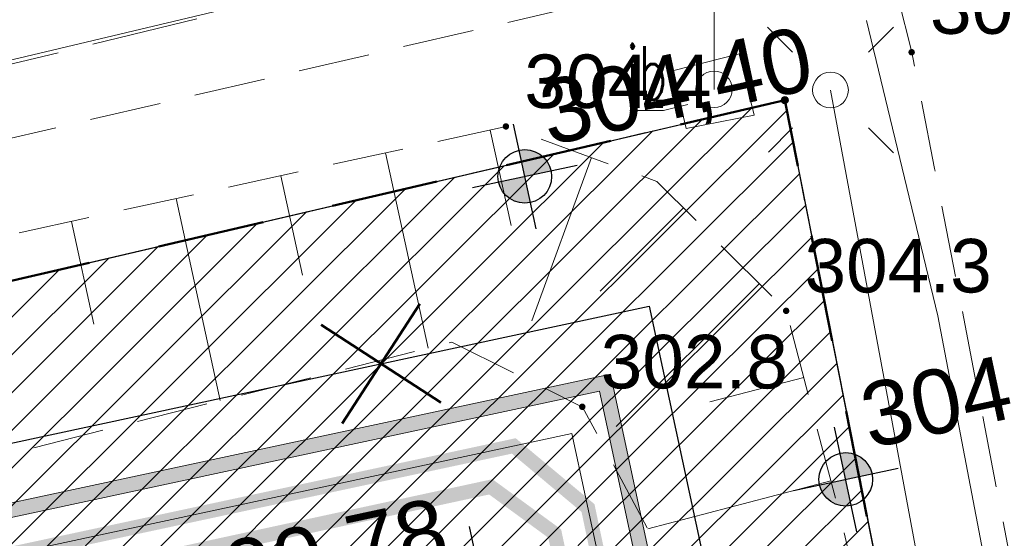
# Model space of a CAD drawing. Header units: metres. Extents: x 6567600 to 13135881, y 5574237 to 11149086.
# Tile 112 of 120: x 6567911 to 6567925, y 5574563 to 5574570. Entities that reach past the tile are written whole.
import ezdxf
from ezdxf.enums import TextEntityAlignment as Align

# ---------------------------------------------------------------- set-up
doc = ezdxf.new("R2010")
doc.units = ezdxf.units.M
for name, pattern in [('zzzxref_260316$0$_MDCP$0$L_0_03', [1, 0.5, -0.5]), ('zzzxref_260316$0$_MDCP$0$L_0_04', [1.5, 1, -0.5]), ('zzzxref_260316$0$_MDCP$1$L_0_06', [2, 1.5, -0.5]), ('zzzxref_260316$0$PR1183 Chorzów Metalowców V09_TT$0$Kropki przerywana 1', [2.5, 1.5, -1])]:
    doc.linetypes.add(name, pattern=pattern)
for name, color, linetype, lineweight in [('SEL_sieci_kable_SN', 10, 'SEL_SN', 50), ('zzzxref_260316$0$_MDCP$0$EGB_DzialkaEwidencyjna', 7, 'Continuous', 18), ('zzzxref_260316$0$_MDCP$0$EGB_Klasouzytek', 92, 'Continuous', 18), ('zzzxref_260316$0$_MDCP$0$EGB_KonturUzytkuGruntowego', 92, 'Continuous', 18), ('zzzxref_260316$0$_MDCP$0$EGB_PunktGraniczny', 7, 'Continuous', 18), ('zzzxref_260316$0$_MDCP$0$GES_InneUrzadzeniaTowarzyszace_P', 7, 'Continuous', 18), ('zzzxref_260316$0$_MDCP$0$GES_PrzewodElektroenergetyczny', 1, 'Continuous', 18), ('zzzxref_260316$0$_MDCP$0$GES_PrzewodKanalizacyjny_Projektowany', 7, 'Continuous', 18), ('zzzxref_260316$0$_MDCP$0$GES_UrzadzeniaSiecElektroenergetyczna_P', 7, 'Continuous', 18), ('zzzxref_260316$0$_MDCP$0$KR_ObiektKarto', 7, 'Continuous', 18), ('zzzxref_260316$0$_MDCP$0$OT_Budowle', 7, 'Continuous', 18), ('zzzxref_260316$0$_MDCP$0$OT_Komunikacja', 7, 'Continuous', 18), ('zzzxref_260316$0$_MDCP$0$OT_Skarpa', 7, 'Continuous', 18), ('zzzxref_260316$0$_MDCP$0$OTRN', 7, 'Continuous', 13), ('zzzxref_260316$0$_MDCP$0$OTRS', 7, 'Continuous', 13), ('zzzxref_260316$0$_MDCP$0$OTRS_O', 7, 'Continuous', 20), ('zzzxref_260316$0$_MDCP$0$Z_GRANICE SPRAWDZONE', 100, 'Continuous', 30), ('zzzxref_260316$0$_MDCP$1$GES_PrzewodKanalizacyjny', 36, 'Continuous', 18)]:
    doc.layers.add(name, color=color, linetype=linetype, lineweight=lineweight)
for name, color, linetype in [('zzzxref_260316$0$_MDCP$0$OTRN_O', 7, 'Continuous'), ('zzzxref_260316$0$PR1183 Chorzów Metalowców V09_TT$0$FORMA - Arch 01 - PZT 0 ZAKRES OPRACOWANIA', 7, 'Continuous'), ('zzzxref_260316$0$PR1183 Chorzów Metalowców V09_TT$0$FORMA - Arch 01 - PZT 1 Strefy', 7, 'Continuous'), ('zzzxref_260316$0$PR1183 Chorzów Metalowców V09_TT$0$FORMA - Arch 01 - PZT 2 Inne obiekty', 7, 'Continuous'), ('zzzxref_260316$0$PR1183 Chorzów Metalowców V09_TT$0$FORMA - Arch 01 - PZT-3 Ukształtowanie terenu', 7, 'Continuous'), ('zzzxref_260316$0$PR1183 Chorzów Metalowców V09_TT$0$FORMA - Arch 01 - PZT-3 Zagospodarowanie', 7, 'Continuous')]:
    doc.layers.add(name, color=color, linetype=linetype)
doc.styles.add('ARIAL', font='ARIALN.TTF', dxfattribs={"width": 0.8})
doc.styles.add('zzzxref_260316$0$$TD_AUDIT_GENERATED_(9E133)', font='simplex.shx')
doc.styles.add('zzzxref_260316$0$$TD_AUDIT_GENERATED_(9E16A)', font='arial.ttf', dxfattribs={"width": 0.9})
doc.styles.add('zzzxref_260316$0$$TD_AUDIT_GENERATED_(B0E6E)', font='arial.ttf')
doc.linetypes.add('SEL_SN', pattern='A,5,["SN",ARIAL,S=1,R=0,X=1.8,Y=0.25],5', length=10)
doc.linetypes.add('zzzxref_260316$0$_MDCP$0$L_0_A0_SHX', pattern='A,0,-0.25,-0.5,-0.5,-0.5,[4,GML_DCP.shx,S=0.05,R=0,X=0,Y=0],-0.5,-0.5,-0.5,-0.25', length=3.5)
doc.linetypes.add('zzzxref_260316$0$PR1183 Chorzów Metalowców V09_TT$0$Symbol (2)', pattern='A,0,[9,PR1183 ChorzĂłw MetalowcĂłw V091.Shx,S=0.007937,R=0,X=0,Y=0],-1,0', length=1)
pattern_1 = [(45, (0, 1.2501), (-0.265165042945, 0.265165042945), [])]

# ---------------------------------------------------------------- blocks, each defined once
blk = doc.blocks.new('zzzxref_260316$0$_MDCP$0$OTRN')
at = {"layer": 'zzzxref_260316$0$_MDCP$0$OTRN', "color": 0, "const_width": 0.09}
blk.add_lwpolyline([(-0.045, 0, 1), (0.045, 0, 1)], format="xyb", close=True, dxfattribs=at)
at = {"layer": 'zzzxref_260316$0$_MDCP$0$OTRN_O', "color": 0, "style": 'zzzxref_260316$0$$TD_AUDIT_GENERATED_(9E16A)'}
blk.add_attdef('RZEDNA', (0.514, 0.515), '', height=1.5, dxfattribs=at)
blk = doc.blocks.new('zzzxref_260316$0$_MDCP$0$OTRS')
at = {"layer": 'zzzxref_260316$0$_MDCP$0$OTRS', "color": 0, "lineweight": -3, "const_width": 0.09}
blk.add_lwpolyline([(-0.045, 0, 1), (0.045, 0, 1)], format="xyb", close=True, dxfattribs=at)
at = {"layer": 'zzzxref_260316$0$_MDCP$0$OTRS_O', "color": 0, "style": 'zzzxref_260316$0$$TD_AUDIT_GENERATED_(9E16A)'}
blk.add_attdef('RZEDNA', (0.514, 0.515), '', height=1.5, dxfattribs=at)
blk = doc.blocks.new('zzzxref_260316$0$_MDCP$0$other_SUEO')
at = {"color": 0, "linetype": 'Continuous', "lineweight": 18, "flags": 128}
for points in [[(-1.06, 1.06), (-1.76, 1.76)], [(1.76, 1.76), (1.06, 1.06)], [(-1.74, -1.74), (-1.06, -1.06)], [(1.06, -1.06), (1.76, -1.76)]]:
    blk.add_lwpolyline(points, dxfattribs=at)
at = {"color": 0, "linetype": 'Continuous', "lineweight": 18}
blk.add_circle((0, 0), 0.5, dxfattribs=at)
blk = doc.blocks.new('zzzxref_260316$0$_MDCP$0$other_SUPY')
at = {"color": 0, "linetype": 'Continuous', "lineweight": 18, "flags": 128}
for points in [[(-1.2, 7), (-2.1, 6.4)], [(0, 0), (0, 3.8), (-1.2, 3.4), (-1.2, 7)], [(-1.2, 7), (-0.4, 6.4)]]:
    blk.add_lwpolyline(points, dxfattribs=at)
at = {"color": 0, "linetype": 'Continuous', "lineweight": 18}
blk.add_circle((0, 0), 0.51, dxfattribs=at)
blk = doc.blocks.new('zzzxref_260316$0$_MDCP$0$EGPG_N')
at = {"linetype": 'Continuous', "lineweight": 13}
blk.add_hatch(color=0, dxfattribs=at).paths.add_polyline_path([(0, -0.1, 1), (0, 0.1, 1)])
at = {"color": 0, "linetype": 'Continuous', "lineweight": 13}
blk.add_circle((0, 0), 0.1, dxfattribs=at)
blk = doc.blocks.new('zzzxref_260316$0$_MDCP$0$L_0_02_1')
at = {"color": 0}
blk.add_point((0, 0), dxfattribs=at)
blk = doc.blocks.new('zzzxref_260316$0$_MDCP$0$L_0_02_2')
at = {"color": 0}
blk.add_point((0, 0), dxfattribs=at)
blk = doc.blocks.new('zzzxref_260316$0$PR1183 Chorzów Metalowców V09_TT$0$Koty wysokościowe_3', base_point=(6567922.404, 5574562.548))
at = {"layer": 'zzzxref_260316$0$PR1183 Chorzów Metalowców V09_TT$0$FORMA - Arch 01 - PZT-3 Ukształtowanie terenu', "linetype": 'Continuous', "lineweight": 25}
for points in [[(6567922.404, 5574562.548), (6567922.77, 5574562.627), (6567922.712, 5574562.761), (6567922.607, 5574562.863), (6567922.471, 5574562.917), (6567922.325, 5574562.915)], [(6567922.404, 5574562.548), (6567922.037, 5574562.469), (6567922.095, 5574562.335), (6567922.2, 5574562.233), (6567922.336, 5574562.179), (6567922.483, 5574562.181)]]:
    blk.add_hatch(color=6, dxfattribs=at).paths.add_polyline_path(points)
at = {"layer": 'zzzxref_260316$0$PR1183 Chorzów Metalowców V09_TT$0$FORMA - Arch 01 - PZT-3 Ukształtowanie terenu', "color": 6, "linetype": 'Continuous', "lineweight": 25}
for p, q in [((6567922.561, 5574561.815), (6567922.246, 5574563.281)), ((6567921.671, 5574562.39), (6567923.137, 5574562.705))]:
    blk.add_line(p, q, dxfattribs=at)
blk.add_circle((6567922.404, 5574562.548), 0.375, dxfattribs=at)
at = {"layer": 'zzzxref_260316$0$PR1183 Chorzów Metalowców V09_TT$0$FORMA - Arch 01 - PZT-3 Ukształtowanie terenu', "color": 6, "lineweight": 25, "insert": (6567922.772, 5574562.814), "char_height": 0.9, "attachment_point": 7, "rotation": 12.1296, "style": 'zzzxref_260316$0$$TD_AUDIT_GENERATED_(B0E6E)'}
blk.add_mtext('\\A1;{\\pql;\\fArial|b0|i0|c238|p0;\\W1.000000;304,20}', dxfattribs=at)
blk = doc.blocks.new('zzzxref_260316$0$PR1183 Chorzów Metalowców V09_TT$0$Koty wysokościowe_2', base_point=(6567917.911, 5574566.791))
at = {"layer": 'zzzxref_260316$0$PR1183 Chorzów Metalowców V09_TT$0$FORMA - Arch 01 - PZT-3 Ukształtowanie terenu', "linetype": 'Continuous', "lineweight": 25}
for points in [[(6567917.911, 5574566.791), (6567918.278, 5574566.87), (6567918.22, 5574567.004), (6567918.115, 5574567.106), (6567917.978, 5574567.16), (6567917.832, 5574567.158)], [(6567917.911, 5574566.791), (6567917.544, 5574566.712), (6567917.602, 5574566.578), (6567917.707, 5574566.476), (6567917.843, 5574566.422), (6567917.99, 5574566.425)]]:
    blk.add_hatch(color=6, dxfattribs=at).paths.add_polyline_path(points)
at = {"layer": 'zzzxref_260316$0$PR1183 Chorzów Metalowców V09_TT$0$FORMA - Arch 01 - PZT-3 Ukształtowanie terenu', "color": 6, "linetype": 'Continuous', "lineweight": 25}
for p, q in [((6567918.069, 5574566.058), (6567917.753, 5574567.524)), ((6567917.178, 5574566.634), (6567918.644, 5574566.949))]:
    blk.add_line(p, q, dxfattribs=at)
blk.add_circle((6567917.911, 5574566.791), 0.375, dxfattribs=at)
at = {"layer": 'zzzxref_260316$0$PR1183 Chorzów Metalowców V09_TT$0$FORMA - Arch 01 - PZT-3 Ukształtowanie terenu', "color": 6, "lineweight": 25, "insert": (6567918.279, 5574567.057), "char_height": 0.9, "attachment_point": 7, "rotation": 12.1296, "style": 'zzzxref_260316$0$$TD_AUDIT_GENERATED_(B0E6E)'}
blk.add_mtext('\\A1;{\\pql;\\fArial|b0|i0|c238|p0;\\W1.000000;304,40}', dxfattribs=at)
blk = doc.blocks.new('zzzxref_260316$0$PR1183 Chorzów Metalowców V09_TT$0$Koty wysokościowe_1', base_point=(6567917.293, 5574561.154))
at = {"layer": 'zzzxref_260316$0$PR1183 Chorzów Metalowców V09_TT$0$FORMA - Arch 01 - PZT-3 Ukształtowanie terenu', "linetype": 'Continuous', "lineweight": 25}
for points in [[(6567917.293, 5574561.154), (6567917.66, 5574561.232), (6567917.602, 5574561.367), (6567917.497, 5574561.469), (6567917.361, 5574561.522), (6567917.214, 5574561.52)], [(6567917.293, 5574561.154), (6567916.926, 5574561.075), (6567916.984, 5574560.94), (6567917.089, 5574560.839), (6567917.226, 5574560.785), (6567917.372, 5574560.787)]]:
    blk.add_hatch(color=6, dxfattribs=at).paths.add_polyline_path(points)
at = {"layer": 'zzzxref_260316$0$PR1183 Chorzów Metalowców V09_TT$0$FORMA - Arch 01 - PZT-3 Ukształtowanie terenu', "color": 6, "linetype": 'Continuous', "lineweight": 25}
for p, q in [((6567917.451, 5574560.42), (6567917.135, 5574561.887)), ((6567916.56, 5574560.996), (6567918.026, 5574561.311))]:
    blk.add_line(p, q, dxfattribs=at)
blk.add_circle((6567917.293, 5574561.154), 0.375, dxfattribs=at)
at = {"layer": 'zzzxref_260316$0$PR1183 Chorzów Metalowców V09_TT$0$FORMA - Arch 01 - PZT-3 Ukształtowanie terenu', "color": 6, "lineweight": 25, "insert": (6567913.168, 5574560.454), "char_height": 0.9, "attachment_point": 7, "rotation": 12.1296, "style": 'zzzxref_260316$0$$TD_AUDIT_GENERATED_(B0E6E)'}
blk.add_mtext('\\A1;{\\pql;\\fArial|b0|i0|c238|p0;\\W1.000000;300,78}', dxfattribs=at)
blk = doc.blocks.new('zzzxref_260316$0$PR1183 Chorzów Metalowców V09_TT$0$Ściana_23', base_point=(6567918.955, 5574563.785))
at = {"layer": 'zzzxref_260316$0$PR1183 Chorzów Metalowców V09_TT$0$FORMA - Arch 01 - PZT 2 Inne obiekty', "linetype": 'Continuous', "lineweight": 13, "true_color": 0xbb77e3}
blk.add_hatch(color=191, dxfattribs=at).paths.add_polyline_path([(6567925.798, 5574532.896), (6567919.151, 5574563.827), (6567918.955, 5574563.785), (6567925.603, 5574532.854)])
at = {"layer": 'zzzxref_260316$0$PR1183 Chorzów Metalowców V09_TT$0$FORMA - Arch 01 - PZT 2 Inne obiekty', "color": 191, "linetype": 'Continuous', "lineweight": 13, "true_color": 0xbb77e3, "flags": 128}
for points in [[(6567918.955, 5574563.785), (6567925.645, 5574532.658)], [(6567925.798, 5574532.896), (6567919.151, 5574563.827)]]:
    blk.add_lwpolyline(points, dxfattribs=at)
blk = doc.blocks.new('zzzxref_260316$0$PR1183 Chorzów Metalowców V09_TT$0$Ściana_22', base_point=(6567844.074, 5574547.691))
at = {"layer": 'zzzxref_260316$0$PR1183 Chorzów Metalowców V09_TT$0$FORMA - Arch 01 - PZT 2 Inne obiekty', "linetype": 'Continuous', "lineweight": 13, "true_color": 0xbb77e3}
for points in [[(6567918.913, 5574563.98), (6567918.955, 5574563.785), (6567919.109, 5574564.022)], [(6567918.955, 5574563.785), (6567919.151, 5574563.827), (6567919.109, 5574564.022)], [(6567918.913, 5574563.98), (6567844.228, 5574547.929), (6567844.27, 5574547.733), (6567918.955, 5574563.785)]]:
    blk.add_hatch(color=191, dxfattribs=at).paths.add_polyline_path(points)
at = {"layer": 'zzzxref_260316$0$PR1183 Chorzów Metalowców V09_TT$0$FORMA - Arch 01 - PZT 2 Inne obiekty', "color": 191, "linetype": 'Continuous', "lineweight": 13, "true_color": 0xbb77e3, "flags": 128}
for points in [[(6567919.109, 5574564.022), (6567844.032, 5574547.887)], [(6567919.109, 5574564.022), (6567919.151, 5574563.827)], [(6567844.27, 5574547.733), (6567918.955, 5574563.785)]]:
    blk.add_lwpolyline(points, dxfattribs=at)
blk = doc.blocks.new('zzzxref_260316')
at = {"layer": 'zzzxref_260316$0$PR1183 Chorzów Metalowców V09_TT$0$FORMA - Arch 01 - PZT 1 Strefy', "linetype": 'Continuous', "lineweight": 0, "true_color": 0x577933}
h = blk.add_hatch(dxfattribs=at)
h.set_pattern_fill('ANSI31', color=77, scale=3, style=0)
h.set_pattern_definition(pattern_1)
h.paths.add_polyline_path([(6567829, 5574518.49), (6567842.398, 5574472.369), (6567844.165, 5574472.882), (6567846.931, 5574463.362), (6567846.967, 5574485.722), (6567835.736, 5574537.98), (6567846.642, 5574540.324), (6567844.864, 5574548.6), (6567918.571, 5574564.441), (6567935.605, 5574485.184), (6567930.975, 5574478.018), (6567931.227, 5574476.845), (6567933.57, 5574477.348, 0.216609), (6567938.884, 5574481.335), (6567921.55, 5574569.11), (6567849.267, 5574552.203), (6567830.11, 5574547.72)])
at = {"layer": 'zzzxref_260316$0$PR1183 Chorzów Metalowców V09_TT$0$FORMA - Arch 01 - PZT 1 Strefy', "linetype": 'Continuous', "lineweight": 0, "true_color": 0x606060}
h = blk.add_hatch(dxfattribs=at)
h.set_pattern_fill('ANSI31', color=251, scale=3, style=0)
h.set_pattern_definition(pattern_1)
h.paths.add_polyline_path([(6567846.973, 5574485.693), (6567846.931, 5574463.362), (6567848.531, 5574463.359), (6567848.555, 5574478.334), (6567851.261, 5574465.742), (6567853.217, 5574466.162), (6567838.111, 5574536.445), (6567849.018, 5574538.789), (6567847.239, 5574547.065), (6567909.194, 5574560.38), (6567910.929, 5574560.753), (6567916.794, 5574562.013), (6567918.527, 5574553.947), (6567922.645, 5574534.785), (6567924.844, 5574535.257), (6567920.284, 5574556.473), (6567918.571, 5574564.441), (6567844.864, 5574548.6), (6567846.642, 5574540.324), (6567835.736, 5574537.98)])
at = {"layer": 'zzzxref_260316$0$_MDCP$0$EGB_DzialkaEwidencyjna', "linetype": 'Continuous', "lineweight": 18}
for p, q in [((6567870.09, 5574563.29), (6567937.22, 5574576.21)), ((6567937.22, 5574576.21), (6567953.2, 5574485.85)), ((6567849.51, 5574552.26), (6567921.55, 5574569.11)), ((6567921.55, 5574569.11), (6567849.51, 5574552.26)), ((6567921.55, 5574569.11), (6567946.41, 5574443.1)), ((6567946.41, 5574443.1), (6567921.55, 5574569.11)), ((6567848.19, 5574557.83), (6567870.09, 5574563.29)), ((6567849.51, 5574552.26), (6567848.19, 5574557.83)), ((6567830.11, 5574547.72), (6567849.51, 5574552.26)), ((6567829, 5574518.49), (6567830.11, 5574547.72)), ((6567851.37, 5574441.53), (6567829, 5574518.49)), ((6567953.2, 5574485.85), (6567954.34, 5574479.4)), ((6567954.34, 5574479.4), (6567964.63, 5574421.22)), ((6567946.41, 5574443.1), (6567945.87, 5574426.93)), ((6567945.87, 5574426.93), (6567946.41, 5574443.1)), ((6567857.95, 5574413.39), (6567851.37, 5574441.53)), ((6567945.87, 5574426.93), (6567941.78, 5574411.28)), ((6567941.78, 5574411.28), (6567945.87, 5574426.93)), ((6567964.63, 5574421.22), (6567961.98, 5574385.01)), ((6567864.17, 5574367.81), (6567857.95, 5574413.39)), ((6567941.78, 5574411.28), (6567926.87, 5574389.48)), ((6567926.87, 5574389.48), (6567941.78, 5574411.28)), ((6567926.87, 5574389.48), (6567903.73, 5574376.76)), ((6567903.73, 5574376.76), (6567926.87, 5574389.48)), ((6567961.98, 5574385.01), (6567940.38, 5574379.35)), ((6567940.38, 5574379.35), (6567927.03, 5574350.99)), ((6567903.73, 5574376.76), (6567864.17, 5574367.81)), ((6567864.17, 5574367.81), (6567903.73, 5574376.76)), ((6567869.98, 5574345.11), (6567864.17, 5574367.81)), ((6567921.32, 5574359.06), (6567869.98, 5574345.11)), ((6567923.464, 5574348.631), (6567921.32, 5574359.06)), ((6567927.03, 5574350.99), (6567923.464, 5574348.631))]:
    blk.add_line(p, q, dxfattribs=at)
at = {"layer": 'zzzxref_260316$0$_MDCP$0$EGB_Klasouzytek', "lineweight": 18}
blk.add_lwpolyline([(6567945.87, 5574426.93), (6567946.41, 5574443.1), (6567921.55, 5574569.11), (6567849.51, 5574552.26)], dxfattribs=at)
at = {"layer": 'zzzxref_260316$0$_MDCP$0$EGB_KonturUzytkuGruntowego', "linetype": 'zzzxref_260316$0$_MDCP$0$L_0_03', "lineweight": 18}
blk.add_lwpolyline([(6567945.87, 5574426.93), (6567946.41, 5574443.1), (6567921.55, 5574569.11), (6567849.51, 5574552.26), (6567848.19, 5574557.83)], dxfattribs=at)
at = {"layer": 'zzzxref_260316$0$_MDCP$0$EGB_PunktGraniczny'}
blk.add_point((6567921.55, 5574569.11), dxfattribs=at)
at = {"layer": 'zzzxref_260316$0$_MDCP$0$GES_PrzewodElektroenergetyczny', "color": 1, "linetype": 'Continuous', "lineweight": 18, "flags": 128}
blk.add_lwpolyline([(6567865.43, 5574365.71), (6567866.05, 5574365.89), (6567896.56, 5574374.5), (6567904.27, 5574376.45), (6567911.08, 5574378.87), (6567917.57, 5574382.21), (6567923.68, 5574386.39), (6567927.96, 5574390.03), (6567932.71, 5574394.95), (6567937.44, 5574401.32), (6567941.37, 5574408.93), (6567944.03, 5574416.87), (6567946.43, 5574428.12), (6567947.07, 5574438.02), (6567946.76, 5574445.07), (6567943.54, 5574465.05), (6567937.11, 5574496.16), (6567934.67, 5574502.03), (6567928.51, 5574535.24), (6567922.19, 5574569.25)], dxfattribs=at)
at = {"layer": 'zzzxref_260316$0$_MDCP$0$GES_PrzewodKanalizacyjny_Projektowany', "color": 36, "linetype": 'zzzxref_260316$0$_MDCP$1$L_0_06', "lineweight": 18}
blk.add_lwpolyline([(6567796.266, 5574539.236), (6567832.48, 5574547.32), (6567854.13, 5574556.3), (6567878.83, 5574561.85), (6567921.59, 5574572.26), (6567938.88, 5574580.92), (6567943.337, 5574581.783)], dxfattribs=at)
at = {"layer": 'zzzxref_260316$0$_MDCP$0$KR_ObiektKarto', "linetype": 'Continuous', "lineweight": 18, "flags": 128}
for points in [[(6567917.426, 5574568.691), (6567917.718, 5574567.355)], [(6567915.961, 5574568.371), (6567916.558, 5574565.636)], [(6567918.844, 5574568.304), (6567918.01, 5574566.019)], [(6567914.495, 5574568.051), (6567914.799, 5574566.66)], [(6567913.03, 5574567.731), (6567913.648, 5574564.901)], [(6567920.131, 5574567.599), (6567918.966, 5574566.433)], [(6567911.564, 5574567.411), (6567911.879, 5574565.972)], [(6567921.192, 5574566.538), (6567919.191, 5574564.537)], [(6567921.815, 5574565.226), (6567920.503, 5574564.882)], [(6567922.196, 5574563.776), (6567919.633, 5574563.103)]]:
    blk.add_lwpolyline(points, dxfattribs=at)
at = {"layer": 'zzzxref_260316$0$_MDCP$0$OT_Budowle', "color": 7, "linetype": 'Continuous', "lineweight": 18, "flags": 128}
blk.add_lwpolyline([(6567920.91, 5574569.76), (6567921.12, 5574568.9), (6567920.17, 5574568.71), (6567919.98, 5574569.52)], close=True, dxfattribs=at)
at = {"layer": 'zzzxref_260316$0$_MDCP$0$OT_Budowle', "color": 7, "linetype": 'Continuous', "lineweight": 15}
blk.add_lwpolyline([(6567920.192, 5574569.049), (6567919.854, 5574568.964), (6567919.383, 5574568.964)], dxfattribs=at)
at = {"layer": 'zzzxref_260316$0$_MDCP$0$OT_Komunikacja', "linetype": 'zzzxref_260316$0$_MDCP$0$L_0_A0_SHX', "lineweight": 18}
for p, q in [((6567923.692, 5574566.09), (6567922.693, 5574570.223)), ((6567925.198, 5574558.181), (6567923.692, 5574566.09)), ((6567928.331, 5574542.518), (6567925.198, 5574558.181)), ((6567932.946, 5574519.032), (6567928.331, 5574542.518)), ((6567936.865, 5574499.446), (6567932.946, 5574519.032)), ((6567938.41, 5574491.491), (6567936.865, 5574499.446))]:
    blk.add_line(p, q, dxfattribs=at)
at = {"layer": 'zzzxref_260316$0$_MDCP$0$OT_Komunikacja', "linetype": 'Continuous', "lineweight": 18}
for p, q in [((6567923.692, 5574566.09), (6567922.693, 5574570.223)), ((6567925.198, 5574558.181), (6567923.692, 5574566.09)), ((6567928.331, 5574542.518), (6567925.198, 5574558.181)), ((6567932.946, 5574519.032), (6567928.331, 5574542.518)), ((6567936.865, 5574499.446), (6567932.946, 5574519.032)), ((6567938.41, 5574491.491), (6567936.865, 5574499.446))]:
    blk.add_line(p, q, dxfattribs=at)
at = {"layer": 'zzzxref_260316$0$_MDCP$0$OT_Komunikacja', "color": 7, "linetype": 'zzzxref_260316$0$_MDCP$0$L_0_04', "lineweight": 18, "flags": 128}
blk.add_lwpolyline([(6567907.32, 5574570.28), (6567908.58, 5574572.61), (6567905.5, 5574574.28), (6567905.13, 5574574.52), (6567904.95, 5574574.89), (6567905.03, 5574575.37), (6567905.44, 5574575.72), (6567918.52, 5574578.59), (6567919.7, 5574578.59), (6567920.76, 5574578.35), (6567921.77, 5574577.92), (6567922.83, 5574577.12), (6567923.8, 5574575.84), (6567924.51, 5574574.05), (6567925.03, 5574571.71), (6567925.42, 5574570.12), (6567926.172, 5574565.569), (6567928.182, 5574555.336), (6567929.81, 5574547.284), (6567935.279, 5574519.986), (6567935.957, 5574516.391), (6567939.3, 5574499.444), (6567941.361, 5574488.965), (6567942.778, 5574481.353), (6567941.559, 5574476.747), (6567935.05, 5574510.337), (6567926.066, 5574555.647), (6567923.648, 5574568.154), (6567923.33, 5574569.78), (6567923.13, 5574570.56), (6567922.7, 5574571.28), (6567922.48, 5574571.32), (6567907.73, 5574567.88)], dxfattribs=at)
at = {"layer": 'zzzxref_260316$0$_MDCP$0$OT_Skarpa', "color": 7, "linetype": 'zzzxref_260316$0$_MDCP$0$L_0_04', "lineweight": 18, "flags": 128}
blk.add_lwpolyline([(6567884.01, 5574512.09), (6567876.86, 5574547.94), (6567876.26, 5574547.82), (6567875.76, 5574549.86), (6567876.05, 5574552.23), (6567876.57, 5574555.45), (6567878.39, 5574559.18), (6567897.71, 5574564.07), (6567907.99, 5574566.63), (6567917.65, 5574568.74), (6567919.76, 5574567.97), (6567921.57, 5574566.16), (6567922.3, 5574563.38), (6567924.42, 5574554.5), (6567927.48, 5574539.93), (6567930.14, 5574525.19), (6567933.11, 5574509.36), (6567935.59, 5574495.65), (6567937.29, 5574485.32), (6567934.85, 5574495.46), (6567931.87, 5574510.28), (6567928.6, 5574524.67), (6567925.41, 5574540.18), (6567922.33, 5574553.8), (6567920.26, 5574561.93), (6567918.72, 5574564.81), (6567916.89, 5574565.72), (6567903.79, 5574562.41), (6567889, 5574558.66), (6567880.87, 5574556.37), (6567881, 5574553.22), (6567881.08, 5574550.51), (6567883.71, 5574545.25), (6567886.81, 5574530.54), (6567887.46, 5574525.34), (6567888.95, 5574514.16)], close=True, dxfattribs=at)
at = {"layer": 'zzzxref_260316$0$_MDCP$0$Z_GRANICE SPRAWDZONE', "linetype": 'ByBlock', "flags": 128}
blk.add_lwpolyline([(6567830.11, 5574547.72), (6567849.531, 5574552.262), (6567921.55, 5574569.11), (6567946.41, 5574443.1), (6567945.87, 5574426.93), (6567941.769, 5574411.258), (6567926.87, 5574389.48), (6567903.73, 5574376.76), (6567864.17, 5574367.81), (6567857.95, 5574413.39), (6567851.37, 5574441.53), (6567829, 5574518.49), (6567830.11, 5574547.72)], dxfattribs=at)
at = {"layer": 'zzzxref_260316$0$_MDCP$1$GES_PrzewodKanalizacyjny', "color": 36, "linetype": 'Continuous', "lineweight": 18, "flags": 128}
blk.add_lwpolyline([(6567921.631, 5574572.271), (6567878.83, 5574562.09)], dxfattribs=at)
at = {"layer": 'zzzxref_260316$0$PR1183 Chorzów Metalowców V09_TT$0$FORMA - Arch 01 - PZT 0 ZAKRES OPRACOWANIA', "color": 1, "linetype": 'zzzxref_260316$0$PR1183 Chorzów Metalowców V09_TT$0$Kropki przerywana 1', "lineweight": 50}
for p, q in [((6567921.55, 5574569.11), (6567849.267, 5574552.203)), ((6567946.41, 5574443.1), (6567921.55, 5574569.11))]:
    blk.add_line(p, q, dxfattribs=at)
at = {"layer": 'zzzxref_260316$0$PR1183 Chorzów Metalowców V09_TT$0$FORMA - Arch 01 - PZT 1 Strefy', "color": 71, "linetype": 'Continuous', "lineweight": 13, "true_color": 0xaff266}
for p, q in [((6567921.55, 5574569.11), (6567849.267, 5574552.203)), ((6567938.884, 5574481.335), (6567921.55, 5574569.11)), ((6567844.864, 5574548.6), (6567918.571, 5574564.441)), ((6567918.571, 5574564.441), (6567935.605, 5574485.184))]:
    blk.add_line(p, q, dxfattribs=at)
at = {"layer": 'zzzxref_260316$0$PR1183 Chorzów Metalowców V09_TT$0$FORMA - Arch 01 - PZT 1 Strefy', "color": 9, "linetype": 'Continuous', "lineweight": 13}
for p, q in [((6567918.571, 5574564.441), (6567844.864, 5574548.6)), ((6567920.284, 5574556.473), (6567918.571, 5574564.441))]:
    blk.add_line(p, q, dxfattribs=at)
at = {"layer": 'zzzxref_260316$0$PR1183 Chorzów Metalowców V09_TT$0$FORMA - Arch 01 - PZT-3 Zagospodarowanie', "color": 7, "linetype": 'Continuous', "lineweight": 50}
for p, q in [((6567916.441, 5574566.258), (6567915.356, 5574564.578)), ((6567915.059, 5574565.961), (6567916.738, 5574564.875))]:
    blk.add_line(p, q, dxfattribs=at)
at = {"layer": 'zzzxref_260316$0$PR1183 Chorzów Metalowców V09_TT$0$FORMA - Arch 01 - PZT-3 Zagospodarowanie', "color": 7, "linetype": 'Continuous', "lineweight": 18}
for p, q in [((6567844.864, 5574548.6), (6567918.571, 5574564.441)), ((6567918.571, 5574564.441), (6567924.844, 5574535.257))]:
    blk.add_line(p, q, dxfattribs=at)
at = {"layer": 'zzzxref_260316$0$PR1183 Chorzów Metalowców V09_TT$0$FORMA - Arch 01 - PZT-3 Zagospodarowanie', "color": 7, "linetype": 'zzzxref_260316$0$PR1183 Chorzów Metalowców V09_TT$0$Symbol (2)', "lineweight": 25, "flags": 128}
blk.add_lwpolyline([(6567842.025, 5574480.61), (6567845.16, 5574487.482), (6567834.071, 5574539.077), (6567844.662, 5574541.354), (6567842.864, 5574549.721), (6567919.652, 5574566.225), (6567931.425, 5574511.447)], dxfattribs=at)
at = {"layer": 'zzzxref_260316$0$_MDCP$0$EGB_DzialkaEwidencyjna', "linetype": 'Continuous', "xscale": 0.5, "yscale": 0.5, "zscale": 0.5}
for name, rotation in [('zzzxref_260316$0$_MDCP$0$L_0_02_1', 193.16), ('zzzxref_260316$0$_MDCP$0$L_0_02_2', 281.16)]:
    blk.add_blockref(name, (6567921.55, 5574569.11), dxfattribs=dict(at, rotation=rotation))
at = {"layer": 'zzzxref_260316$0$_MDCP$0$EGB_PunktGraniczny', "linetype": 'Continuous', "xscale": 0.5, "yscale": 0.5, "zscale": 0.5}
blk.add_blockref('zzzxref_260316$0$_MDCP$0$EGPG_N', (6567921.55, 5574569.11), dxfattribs=at)
at = {"layer": 'zzzxref_260316$0$_MDCP$0$GES_InneUrzadzeniaTowarzyszace_P', "linetype": 'Continuous', "xscale": 0.5, "yscale": 0.5, "zscale": 0.5}
blk.add_blockref('zzzxref_260316$0$_MDCP$0$other_SUPY', (6567920.56, 5574569.26), dxfattribs=at)
at = {"layer": 'zzzxref_260316$0$_MDCP$0$GES_UrzadzeniaSiecElektroenergetyczna_P', "linetype": 'Continuous', "xscale": 0.5, "yscale": 0.5, "zscale": 0.5}
blk.add_blockref('zzzxref_260316$0$_MDCP$0$other_SUEO', (6567922.19, 5574569.25), dxfattribs=at)
at = {"layer": 'zzzxref_260316$0$_MDCP$0$OTRN', "color": 14, "xscale": 0.5, "yscale": 0.5, "zscale": 0.5}
for p, values in [((6567917.647, 5574568.741, 304.373), {'RZEDNA': '304.4'}), ((6567921.569, 5574566.158, 304.281), {'RZEDNA': '304.3'}), ((6567918.716, 5574564.814, 302.79), {'RZEDNA': '302.8'})]:
    blk.add_blockref('zzzxref_260316$0$_MDCP$0$OTRN', p, dxfattribs=at).add_auto_attribs(values)
at = {"layer": 'zzzxref_260316$0$_MDCP$0$OTRS', "xscale": 0.5, "yscale": 0.5, "zscale": 0.5}
blk.add_blockref('zzzxref_260316$0$_MDCP$0$OTRS', (6567923.326, 5574569.781, 304.441), dxfattribs=at).add_auto_attribs({'RZEDNA': '304.44'})
at = {"layer": 'zzzxref_260316$0$PR1183 Chorzów Metalowców V09_TT$0$FORMA - Arch 01 - PZT 2 Inne obiekty', "color": 191, "lineweight": 13, "true_color": 0xbb77e3}
for name, p in [('zzzxref_260316$0$PR1183 Chorzów Metalowców V09_TT$0$Ściana_22', (6567844.074, 5574548.941)), ('zzzxref_260316$0$PR1183 Chorzów Metalowców V09_TT$0$Ściana_23', (6567918.955, 5574565.035))]:
    blk.add_blockref(name, p, dxfattribs=at)
at = {"layer": 'zzzxref_260316$0$PR1183 Chorzów Metalowców V09_TT$0$FORMA - Arch 01 - PZT-3 Ukształtowanie terenu', "color": 6, "lineweight": 25}
for name, p in [('zzzxref_260316$0$PR1183 Chorzów Metalowców V09_TT$0$Koty wysokościowe_2', (6567917.911, 5574568.041)), ('zzzxref_260316$0$PR1183 Chorzów Metalowców V09_TT$0$Koty wysokościowe_3', (6567922.404, 5574563.798)), ('zzzxref_260316$0$PR1183 Chorzów Metalowców V09_TT$0$Koty wysokościowe_1', (6567917.293, 5574562.404))]:
    blk.add_blockref(name, p, dxfattribs=at)
at = {"layer": 'zzzxref_260316$0$_MDCP$0$OT_Budowle', "color": 7, "lineweight": 15, "style": 'zzzxref_260316$0$$TD_AUDIT_GENERATED_(9E133)', "width": 0.66}
blk.add_text('ib', height=0.75, dxfattribs=at).set_placement((6567919.619, 5574569.489), align=Align.MIDDLE_CENTER)

msp = doc.modelspace()

# ---------------------------------------------------------------- linework, layer by layer
at = {"layer": 'SEL_sieci_kable_SN'}
msp.add_lwpolyline([(6567892.848, 5574558.913, 0.2, 0.2, 0), (6567917.757, 5574564.266, 0.2, 0.2, 0), (6567918.796, 5574563.396, 0.2, 0.2, 0), (6567927.137, 5574523.953, 0.2, 0.2, 0), (6567928.432, 5574523.32, 0.2, 0.2, 0), (6567937.238, 5574483.451, 0.2, 0.2, 0)], format="xyseb", dxfattribs=at)
at = {"layer": 'SEL_sieci_kable_SN', "elevation": 0.2}
msp.add_lwpolyline([(6567892.694, 5574558.342, 0.2, 0.2, 0), (6567917.435, 5574563.693, 0.2, 0.2, 0), (6567918.33, 5574563.038, 0.2, 0.2, 0), (6567926.69, 5574523.445, 0.2, 0.2, 0), (6567927.937, 5574522.825, 0.2, 0.2, 0), (6567936.593, 5574483.03, 0.2, 0.2, 0)], format="xyseb", dxfattribs=at)

# ---------------------------------------------------------------- block references
at = {"ltscale": 0.5}
msp.add_blockref('zzzxref_260316', (0, 0), dxfattribs=at)

doc.saveas('drawing.dxf')
